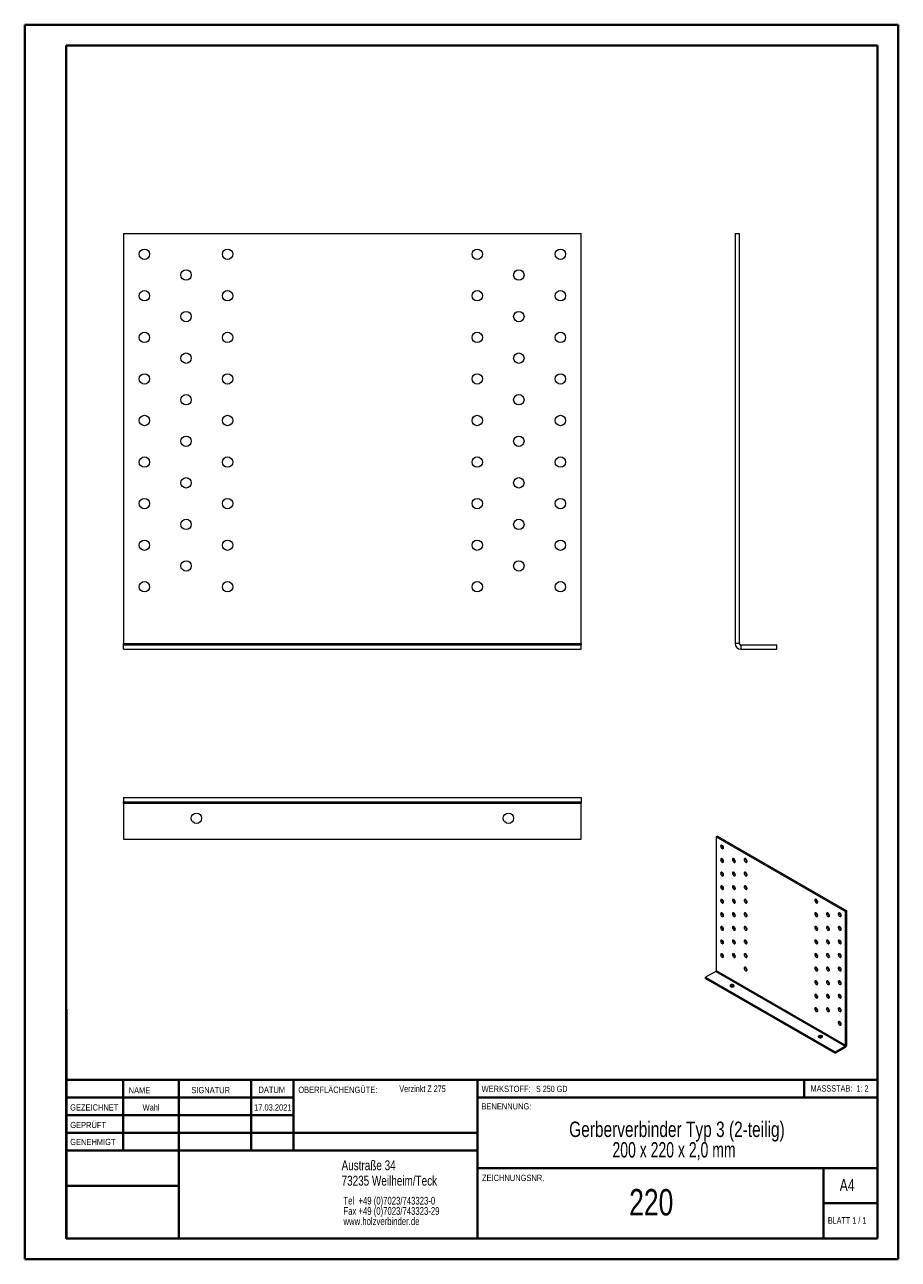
# Model space of a CAD drawing. Header units: millimetres. Extents: x 0 to 210, y 0 to 297.
import ezdxf

# ---------------------------------------------------------------- set-up
doc = ezdxf.new("R2010")
doc.units = ezdxf.units.MM
doc.styles.add('SLDTEXTSTYLE0', font='TXT', dxfattribs={"width": 0.75})
doc.styles.add('SLDTEXTSTYLE1', font='TXT', dxfattribs={"width": 0.681818})
doc.styles.add('SLDTEXTSTYLE2', font='TXT', dxfattribs={"width": 0.7})
doc.styles.add('SLDTEXTSTYLE3', font='TXT', dxfattribs={"width": 0.6875})
doc.styles.add('SLDTEXTSTYLE4', font='TXT', dxfattribs={"width": 0.680556})

# ---------------------------------------------------------------- blocks, each defined once
blk = doc.blocks.new('SW_NOTE_0')
at = {"color": 0, "linetype": 'Continuous', "lineweight": 0, "char_height": 1.8521, "attachment_point": 1, "style": 'SLDTEXTSTYLE0'}
for s, insert in [('Tel  +49 (0)7023/743323-0', (0, 2.39)), ('Fax +49 (0)7023/743323-29', (0, -0.08)), ('www.holzverbinder.de', (0, -2.55))]:
    blk.add_mtext(s, dxfattribs=dict(at, insert=insert))
blk = doc.blocks.new('SW_NOTE_1')
at = {"color": 0, "linetype": 'Continuous', "lineweight": 0, "char_height": 3.7042, "attachment_point": 2}
for s, insert, style in [('Gerberverbinder Typ 3 (2-teilig)', (36.75, 4.77), 'SLDTEXTSTYLE0'), ('200 x 220 x 2,0 mm', (36.05, -0.16), 'SLDTEXTSTYLE4')]:
    blk.add_mtext(s, dxfattribs=dict(at, insert=insert, style=style))

msp = doc.modelspace()

# ---------------------------------------------------------------- linework, layer by layer
at = {"color": 7, "linetype": 'Continuous', "lineweight": 40}
for p, q in [((0.08, 0.21), (0.08, 297.21)), ((0.08, 297.21), (210.08, 297.21)), ((210.08, 0.21), (210.08, 297.21)), ((210.08, 292.21), (210.08, 297.21)), ((10.08, 292.21), (205.08, 292.21)), ((10.08, 5.21), (10.08, 292.21)), ((205.08, 5.21), (205.08, 292.21)), ((10.11, 60.37), (10.11, 5.12)), ((205.08, 43.37), (10.11, 43.37)), ((23.71, 43.37), (23.71, 26.37)), ((37.1, 43.37), (37.1, 5.12)), ((54.51, 43.37), (54.51, 26.37)), ((64.71, 26.37), (64.71, 43.37)), ((108.91, 43.37), (108.91, 5.12)), ((187.47, 39.12), (187.47, 43.37)), ((64.71, 39.1), (10.11, 39.1)), ((205.08, 39.12), (108.91, 39.12)), ((64.71, 34.87), (10.11, 34.87)), ((108.91, 30.62), (10.11, 30.62)), ((108.91, 26.37), (10.11, 26.37)), ((108.91, 22.12), (205.08, 22.12)), ((192.08, 5.21), (192.08, 22.21)), ((37.1, 17.87), (10.11, 17.87)), ((10.11, 13.71), (10.08, 13.71)), ((205.08, 13.71), (192.08, 13.71)), ((10.11, 9.46), (10.08, 9.46)), ((10.08, 5.21), (205.08, 5.21)), ((205.08, 5.21), (180.99, 5.21)), ((0.08, 0.21), (210.08, 0.21))]:
    msp.add_line(p, q, dxfattribs=at)
at = {"color": 7, "linetype": 'Continuous', "lineweight": 15}
for p, q in [((23.86, 247), (23.86, 148.36)), ((23.86, 247), (133.86, 247)), ((133.86, 148.36), (133.86, 247)), ((170.85, 247), (170.85, 148.36)), ((170.85, 247), (171.85, 247)), ((171.85, 247), (171.85, 148.36)), ((23.86, 148.36), (133.86, 148.36)), ((23.86, 148), (23.86, 148.36)), ((23.86, 147), (23.86, 148)), ((23.86, 148), (133.86, 148)), ((23.86, 147), (133.86, 147)), ((133.86, 148.36), (133.86, 148)), ((133.86, 147), (133.86, 148)), ((171.85, 148.36), (170.85, 148.36)), ((172.22, 148), (172.22, 147)), ((172.22, 148), (180.85, 148)), ((172.22, 147), (180.85, 147)), ((180.85, 147), (180.85, 148)), ((23.86, 111.3), (133.86, 111.3)), ((23.86, 111.3), (23.86, 110.3)), ((23.86, 110.3), (133.86, 110.3)), ((23.86, 109.93), (23.86, 110.3)), ((23.86, 109.93), (133.86, 109.93)), ((23.86, 109.93), (23.86, 101.3)), ((133.86, 111.3), (133.86, 110.3)), ((133.86, 110.3), (133.86, 109.93)), ((133.86, 101.3), (133.86, 109.93)), ((23.86, 101.3), (133.86, 101.3)), ((166.59, 102.04), (166.31, 101.88)), ((166.31, 101.88), (166.31, 69.66)), ((166.31, 101.88), (197.42, 83.92)), ((166.59, 102.04), (197.71, 84.08)), ((168.01, 99.18), (168.07, 99.15)), ((168.01, 95.92), (168.07, 95.89)), ((170.84, 95.92), (170.9, 95.89)), ((173.66, 95.92), (173.73, 95.89)), ((168.01, 92.65), (168.07, 92.62)), ((170.84, 92.65), (170.9, 92.62)), ((173.66, 92.65), (173.73, 92.62)), ((168.01, 89.39), (168.07, 89.36)), ((170.84, 89.39), (170.9, 89.36)), ((173.66, 89.39), (173.73, 89.36)), ((168.01, 86.12), (168.07, 86.09)), ((170.84, 86.12), (170.9, 86.09)), ((173.66, 86.12), (173.73, 86.09)), ((190.63, 86.12), (190.7, 86.09)), ((197.71, 84.08), (197.42, 83.92)), ((197.42, 51.7), (197.42, 83.92)), ((197.71, 51.87), (197.71, 84.08)), ((168.01, 82.85), (168.07, 82.82)), ((170.84, 82.85), (170.9, 82.82)), ((173.66, 82.85), (173.73, 82.82)), ((190.63, 82.86), (190.7, 82.82)), ((193.46, 82.86), (193.53, 82.83)), ((196.29, 82.86), (196.36, 82.83)), ((168.01, 79.59), (168.07, 79.56)), ((170.84, 79.59), (170.9, 79.56)), ((173.66, 79.59), (173.73, 79.56)), ((190.63, 79.59), (190.7, 79.56)), ((193.46, 79.59), (193.53, 79.56)), ((196.29, 79.59), (196.36, 79.56)), ((168.01, 76.32), (168.07, 76.29)), ((170.84, 76.32), (170.9, 76.29)), ((173.66, 76.32), (173.73, 76.29)), ((190.63, 76.32), (190.7, 76.29)), ((193.46, 76.32), (193.53, 76.29)), ((196.29, 76.32), (196.36, 76.29)), ((168.01, 73.05), (168.07, 73.02)), ((170.84, 73.06), (170.9, 73.02)), ((173.66, 73.06), (173.73, 73.02)), ((190.63, 73.06), (190.7, 73.03)), ((193.46, 73.06), (193.53, 73.03)), ((196.29, 73.06), (196.36, 73.03)), ((166.21, 69.48), (163.76, 68.07)), ((166.21, 69.48), (197.32, 51.52)), ((166.31, 69.66), (197.42, 51.7)), ((173.66, 69.79), (173.73, 69.76)), ((190.63, 69.79), (190.7, 69.76)), ((193.46, 69.79), (193.53, 69.76)), ((196.29, 69.79), (196.36, 69.76)), ((163.76, 67.75), (163.76, 68.07)), ((163.76, 68.07), (194.88, 50.11)), ((163.76, 67.75), (194.88, 49.79)), ((190.63, 66.52), (190.7, 66.49)), ((193.46, 66.52), (193.53, 66.49)), ((196.29, 66.53), (196.36, 66.49)), ((190.63, 63.26), (190.7, 63.23)), ((193.46, 63.26), (193.53, 63.23)), ((196.29, 63.26), (196.36, 63.23)), ((190.63, 59.99), (190.7, 59.96)), ((193.46, 59.99), (193.53, 59.96)), ((196.29, 59.99), (196.36, 59.96)), ((196.29, 56.73), (196.36, 56.7)), ((194.88, 50.11), (197.32, 51.52)), ((194.88, 49.79), (197.32, 51.2)), ((197.32, 51.2), (197.32, 51.52)), ((197.71, 51.87), (197.42, 51.7)), ((194.88, 49.79), (194.88, 50.11))]:
    msp.add_line(p, q, dxfattribs=at)
at = {"color": 7, "linetype": 'Continuous', "lineweight": 0}
for p, q in [((64.71, 39.12), (10.11, 39.12)), ((23.71, 5.21), (23.71, 5.12)), ((54.51, 5.21), (54.51, 5.12))]:
    msp.add_line(p, q, dxfattribs=at)
at = {"color": 7, "linetype": 'Continuous', "lineweight": 15, "flags": 128}
for points in [[(167.72, 99.02), (167.83, 98.98), (167.92, 98.98), (168, 99.02), (168.05, 99.09), (168.08, 99.2), (168.07, 99.32), (168.03, 99.46), (167.96, 99.59), (167.88, 99.71), (167.78, 99.8), (167.67, 99.86), (167.57, 99.89), (167.48, 99.87), (167.42, 99.81), (167.38, 99.72), (167.37, 99.6), (167.4, 99.47), (167.45, 99.33), (167.53, 99.21), (167.62, 99.1), (167.72, 99.02)], [(167.72, 95.75), (167.83, 95.71), (167.92, 95.71), (168, 95.75), (168.05, 95.82), (168.08, 95.93), (168.07, 96.05), (168.03, 96.19), (167.96, 96.32), (167.88, 96.44), (167.78, 96.54), (167.67, 96.6), (167.57, 96.62), (167.48, 96.6), (167.42, 96.54), (167.38, 96.45), (167.37, 96.34), (167.4, 96.2), (167.45, 96.07), (167.53, 95.94), (167.62, 95.83), (167.72, 95.75)], [(170.55, 95.75), (170.66, 95.71), (170.75, 95.71), (170.83, 95.75), (170.88, 95.82), (170.91, 95.93), (170.9, 96.06), (170.86, 96.19), (170.79, 96.32), (170.71, 96.44), (170.61, 96.54), (170.5, 96.6), (170.4, 96.62), (170.31, 96.6), (170.25, 96.54), (170.21, 96.45), (170.2, 96.34), (170.22, 96.2), (170.28, 96.07), (170.35, 95.94), (170.45, 95.83), (170.55, 95.75)], [(173.38, 95.76), (173.49, 95.71), (173.58, 95.71), (173.66, 95.75), (173.71, 95.82), (173.73, 95.93), (173.73, 96.06), (173.69, 96.19), (173.62, 96.32), (173.53, 96.44), (173.43, 96.54), (173.33, 96.6), (173.23, 96.62), (173.14, 96.6), (173.07, 96.54), (173.04, 96.45), (173.03, 96.34), (173.05, 96.2), (173.1, 96.07), (173.18, 95.94), (173.28, 95.83), (173.38, 95.76)], [(167.72, 92.49), (167.83, 92.45), (167.92, 92.44), (168, 92.48), (168.05, 92.56), (168.08, 92.66), (168.07, 92.79), (168.03, 92.92), (167.96, 93.06), (167.88, 93.18), (167.78, 93.27), (167.67, 93.33), (167.57, 93.35), (167.48, 93.33), (167.42, 93.28), (167.38, 93.19), (167.37, 93.07), (167.4, 92.94), (167.45, 92.8), (167.53, 92.67), (167.62, 92.57), (167.72, 92.49)], [(170.55, 92.49), (170.66, 92.45), (170.75, 92.44), (170.83, 92.48), (170.88, 92.56), (170.91, 92.66), (170.9, 92.79), (170.86, 92.92), (170.79, 93.06), (170.71, 93.18), (170.61, 93.27), (170.5, 93.33), (170.4, 93.35), (170.31, 93.34), (170.25, 93.28), (170.21, 93.19), (170.2, 93.07), (170.22, 92.94), (170.28, 92.8), (170.35, 92.67), (170.45, 92.57), (170.55, 92.49)], [(173.38, 92.49), (173.49, 92.45), (173.58, 92.45), (173.66, 92.48), (173.71, 92.56), (173.73, 92.66), (173.73, 92.79), (173.69, 92.92), (173.62, 93.06), (173.53, 93.18), (173.43, 93.27), (173.33, 93.33), (173.23, 93.35), (173.14, 93.34), (173.07, 93.28), (173.04, 93.19), (173.03, 93.07), (173.05, 92.94), (173.1, 92.8), (173.18, 92.67), (173.28, 92.57), (173.38, 92.49)], [(167.72, 89.22), (167.83, 89.18), (167.92, 89.18), (168, 89.22), (168.05, 89.29), (168.08, 89.4), (168.07, 89.52), (168.03, 89.66), (167.96, 89.79), (167.88, 89.91), (167.78, 90), (167.67, 90.06), (167.57, 90.09), (167.48, 90.07), (167.42, 90.01), (167.38, 89.92), (167.37, 89.8), (167.4, 89.67), (167.45, 89.54), (167.53, 89.41), (167.62, 89.3), (167.72, 89.22)], [(170.55, 89.22), (170.66, 89.18), (170.75, 89.18), (170.83, 89.22), (170.88, 89.29), (170.91, 89.4), (170.9, 89.52), (170.86, 89.66), (170.79, 89.79), (170.71, 89.91), (170.61, 90), (170.5, 90.07), (170.4, 90.09), (170.31, 90.07), (170.25, 90.01), (170.21, 89.92), (170.2, 89.8), (170.22, 89.67), (170.28, 89.54), (170.35, 89.41), (170.45, 89.3), (170.55, 89.22)], [(173.38, 89.22), (173.49, 89.18), (173.58, 89.18), (173.66, 89.22), (173.71, 89.29), (173.73, 89.4), (173.73, 89.52), (173.69, 89.66), (173.62, 89.79), (173.53, 89.91), (173.43, 90), (173.33, 90.07), (173.23, 90.09), (173.14, 90.07), (173.07, 90.01), (173.04, 89.92), (173.03, 89.8), (173.05, 89.67), (173.1, 89.54), (173.18, 89.41), (173.28, 89.3), (173.38, 89.22)], [(167.72, 85.96), (167.83, 85.91), (167.92, 85.91), (168, 85.95), (168.05, 86.03), (168.08, 86.13), (168.07, 86.26), (168.03, 86.39), (167.96, 86.52), (167.88, 86.64), (167.78, 86.74), (167.67, 86.8), (167.57, 86.82), (167.48, 86.8), (167.42, 86.75), (167.38, 86.65), (167.37, 86.54), (167.4, 86.41), (167.45, 86.27), (167.53, 86.14), (167.62, 86.03), (167.72, 85.96)], [(170.55, 85.96), (170.66, 85.91), (170.75, 85.91), (170.83, 85.95), (170.88, 86.03), (170.91, 86.13), (170.9, 86.26), (170.86, 86.39), (170.79, 86.53), (170.71, 86.64), (170.61, 86.74), (170.5, 86.8), (170.4, 86.82), (170.31, 86.8), (170.25, 86.75), (170.21, 86.65), (170.2, 86.54), (170.22, 86.41), (170.28, 86.27), (170.35, 86.14), (170.45, 86.03), (170.55, 85.96)], [(173.38, 85.96), (173.49, 85.91), (173.58, 85.91), (173.66, 85.95), (173.71, 86.03), (173.73, 86.13), (173.73, 86.26), (173.69, 86.39), (173.62, 86.53), (173.53, 86.64), (173.43, 86.74), (173.33, 86.8), (173.23, 86.82), (173.14, 86.8), (173.07, 86.75), (173.04, 86.65), (173.03, 86.54), (173.05, 86.41), (173.1, 86.27), (173.18, 86.14), (173.28, 86.04), (173.38, 85.96)], [(190.35, 85.96), (190.46, 85.92), (190.55, 85.91), (190.63, 85.95), (190.68, 86.03), (190.7, 86.13), (190.7, 86.26), (190.66, 86.39), (190.59, 86.53), (190.51, 86.65), (190.4, 86.74), (190.3, 86.8), (190.2, 86.82), (190.11, 86.8), (190.05, 86.75), (190.01, 86.66), (190, 86.54), (190.02, 86.41), (190.08, 86.27), (190.15, 86.14), (190.25, 86.04), (190.35, 85.96)], [(167.72, 82.69), (167.83, 82.65), (167.92, 82.65), (168, 82.68), (168.05, 82.76), (168.08, 82.86), (168.07, 82.99), (168.03, 83.13), (167.96, 83.26), (167.88, 83.38), (167.78, 83.47), (167.67, 83.53), (167.57, 83.55), (167.48, 83.54), (167.42, 83.48), (167.38, 83.39), (167.37, 83.27), (167.4, 83.14), (167.45, 83), (167.53, 82.88), (167.62, 82.77), (167.72, 82.69)], [(170.55, 82.69), (170.66, 82.65), (170.75, 82.65), (170.83, 82.68), (170.88, 82.76), (170.91, 82.86), (170.9, 82.99), (170.86, 83.13), (170.79, 83.26), (170.71, 83.38), (170.61, 83.47), (170.5, 83.53), (170.4, 83.55), (170.31, 83.54), (170.25, 83.48), (170.21, 83.39), (170.2, 83.27), (170.22, 83.14), (170.28, 83), (170.35, 82.88), (170.45, 82.77), (170.55, 82.69)], [(173.38, 82.69), (173.49, 82.65), (173.58, 82.65), (173.66, 82.68), (173.71, 82.76), (173.73, 82.86), (173.73, 82.99), (173.69, 83.13), (173.62, 83.26), (173.53, 83.38), (173.43, 83.47), (173.33, 83.53), (173.23, 83.56), (173.14, 83.54), (173.07, 83.48), (173.04, 83.39), (173.03, 83.27), (173.05, 83.14), (173.1, 83), (173.18, 82.88), (173.28, 82.77), (173.38, 82.69)], [(190.35, 82.69), (190.46, 82.65), (190.55, 82.65), (190.63, 82.69), (190.68, 82.76), (190.7, 82.87), (190.7, 82.99), (190.66, 83.13), (190.59, 83.26), (190.51, 83.38), (190.4, 83.47), (190.3, 83.53), (190.2, 83.56), (190.11, 83.54), (190.05, 83.48), (190.01, 83.39), (190, 83.27), (190.02, 83.14), (190.08, 83.01), (190.15, 82.88), (190.25, 82.77), (190.35, 82.69)], [(193.18, 82.69), (193.28, 82.65), (193.38, 82.65), (193.46, 82.69), (193.51, 82.76), (193.53, 82.87), (193.52, 82.99), (193.49, 83.13), (193.42, 83.26), (193.33, 83.38), (193.23, 83.47), (193.13, 83.53), (193.03, 83.56), (192.94, 83.54), (192.87, 83.48), (192.84, 83.39), (192.83, 83.27), (192.85, 83.14), (192.9, 83.01), (192.98, 82.88), (193.08, 82.77), (193.18, 82.69)], [(196.01, 82.69), (196.11, 82.65), (196.21, 82.65), (196.28, 82.69), (196.34, 82.76), (196.36, 82.87), (196.35, 82.99), (196.31, 83.13), (196.25, 83.26), (196.16, 83.38), (196.06, 83.47), (195.96, 83.54), (195.86, 83.56), (195.77, 83.54), (195.7, 83.48), (195.66, 83.39), (195.66, 83.27), (195.68, 83.14), (195.73, 83.01), (195.81, 82.88), (195.9, 82.77), (196.01, 82.69)], [(167.72, 79.42), (167.83, 79.38), (167.92, 79.38), (168, 79.42), (168.05, 79.49), (168.08, 79.6), (168.07, 79.72), (168.03, 79.86), (167.96, 79.99), (167.88, 80.11), (167.78, 80.21), (167.67, 80.27), (167.57, 80.29), (167.48, 80.27), (167.42, 80.21), (167.38, 80.12), (167.37, 80.01), (167.4, 79.87), (167.45, 79.74), (167.53, 79.61), (167.62, 79.5), (167.72, 79.42)], [(170.55, 79.42), (170.66, 79.38), (170.75, 79.38), (170.83, 79.42), (170.88, 79.49), (170.91, 79.6), (170.9, 79.72), (170.86, 79.86), (170.79, 79.99), (170.71, 80.11), (170.61, 80.21), (170.5, 80.27), (170.4, 80.29), (170.31, 80.27), (170.25, 80.21), (170.21, 80.12), (170.2, 80.01), (170.22, 79.87), (170.28, 79.74), (170.35, 79.61), (170.45, 79.5), (170.55, 79.42)], [(173.38, 79.42), (173.49, 79.38), (173.58, 79.38), (173.66, 79.42), (173.71, 79.49), (173.73, 79.6), (173.73, 79.72), (173.69, 79.86), (173.62, 79.99), (173.53, 80.11), (173.43, 80.21), (173.33, 80.27), (173.23, 80.29), (173.14, 80.27), (173.07, 80.21), (173.04, 80.12), (173.03, 80.01), (173.05, 79.87), (173.1, 79.74), (173.18, 79.61), (173.28, 79.5), (173.38, 79.42)], [(190.35, 79.43), (190.46, 79.38), (190.55, 79.38), (190.63, 79.42), (190.68, 79.5), (190.7, 79.6), (190.7, 79.73), (190.66, 79.86), (190.59, 79.99), (190.51, 80.11), (190.4, 80.21), (190.3, 80.27), (190.2, 80.29), (190.11, 80.27), (190.05, 80.22), (190.01, 80.12), (190, 80.01), (190.02, 79.88), (190.08, 79.74), (190.15, 79.61), (190.25, 79.5), (190.35, 79.43)], [(193.18, 79.43), (193.28, 79.38), (193.38, 79.38), (193.46, 79.42), (193.51, 79.5), (193.53, 79.6), (193.52, 79.73), (193.49, 79.86), (193.42, 79.99), (193.33, 80.11), (193.23, 80.21), (193.13, 80.27), (193.03, 80.29), (192.94, 80.27), (192.87, 80.22), (192.84, 80.12), (192.83, 80.01), (192.85, 79.88), (192.9, 79.74), (192.98, 79.61), (193.08, 79.5), (193.18, 79.43)], [(196.01, 79.43), (196.11, 79.38), (196.21, 79.38), (196.28, 79.42), (196.34, 79.5), (196.36, 79.6), (196.35, 79.73), (196.31, 79.86), (196.25, 80), (196.16, 80.11), (196.06, 80.21), (195.96, 80.27), (195.86, 80.29), (195.77, 80.27), (195.7, 80.22), (195.66, 80.12), (195.66, 80.01), (195.68, 79.88), (195.73, 79.74), (195.81, 79.61), (195.9, 79.5), (196.01, 79.43)], [(167.72, 76.16), (167.83, 76.12), (167.92, 76.11), (168, 76.15), (168.05, 76.23), (168.08, 76.33), (168.07, 76.46), (168.03, 76.59), (167.96, 76.73), (167.88, 76.85), (167.78, 76.94), (167.67, 77), (167.57, 77.02), (167.48, 77), (167.42, 76.95), (167.38, 76.86), (167.37, 76.74), (167.4, 76.61), (167.45, 76.47), (167.53, 76.34), (167.62, 76.24), (167.72, 76.16)], [(170.55, 76.16), (170.66, 76.12), (170.75, 76.11), (170.83, 76.15), (170.88, 76.23), (170.91, 76.33), (170.9, 76.46), (170.86, 76.59), (170.79, 76.73), (170.71, 76.85), (170.61, 76.94), (170.5, 77), (170.4, 77.02), (170.31, 77), (170.25, 76.95), (170.21, 76.86), (170.2, 76.74), (170.22, 76.61), (170.28, 76.47), (170.35, 76.34), (170.45, 76.24), (170.55, 76.16)], [(173.38, 76.16), (173.49, 76.12), (173.58, 76.11), (173.66, 76.15), (173.71, 76.23), (173.73, 76.33), (173.73, 76.46), (173.69, 76.59), (173.62, 76.73), (173.53, 76.85), (173.43, 76.94), (173.33, 77), (173.23, 77.02), (173.14, 77), (173.07, 76.95), (173.04, 76.86), (173.03, 76.74), (173.05, 76.61), (173.1, 76.47), (173.18, 76.34), (173.28, 76.24), (173.38, 76.16)], [(190.35, 76.16), (190.46, 76.12), (190.55, 76.12), (190.63, 76.15), (190.68, 76.23), (190.7, 76.33), (190.7, 76.46), (190.66, 76.6), (190.59, 76.73), (190.51, 76.85), (190.4, 76.94), (190.3, 77), (190.2, 77.02), (190.11, 77.01), (190.05, 76.95), (190.01, 76.86), (190, 76.74), (190.02, 76.61), (190.08, 76.47), (190.15, 76.35), (190.25, 76.24), (190.35, 76.16)], [(193.18, 76.16), (193.28, 76.12), (193.38, 76.12), (193.46, 76.15), (193.51, 76.23), (193.53, 76.33), (193.52, 76.46), (193.49, 76.6), (193.42, 76.73), (193.33, 76.85), (193.23, 76.94), (193.13, 77), (193.03, 77.02), (192.94, 77.01), (192.87, 76.95), (192.84, 76.86), (192.83, 76.74), (192.85, 76.61), (192.9, 76.47), (192.98, 76.35), (193.08, 76.24), (193.18, 76.16)], [(196.01, 76.16), (196.11, 76.12), (196.21, 76.12), (196.28, 76.15), (196.34, 76.23), (196.36, 76.33), (196.35, 76.46), (196.31, 76.6), (196.25, 76.73), (196.16, 76.85), (196.06, 76.94), (195.96, 77), (195.86, 77.03), (195.77, 77.01), (195.7, 76.95), (195.66, 76.86), (195.66, 76.74), (195.68, 76.61), (195.73, 76.47), (195.81, 76.35), (195.9, 76.24), (196.01, 76.16)], [(167.72, 72.89), (167.83, 72.85), (167.92, 72.85), (168, 72.89), (168.05, 72.96), (168.08, 73.07), (168.07, 73.19), (168.03, 73.33), (167.96, 73.46), (167.88, 73.58), (167.78, 73.67), (167.67, 73.73), (167.57, 73.76), (167.48, 73.74), (167.42, 73.68), (167.38, 73.59), (167.37, 73.47), (167.4, 73.34), (167.45, 73.2), (167.53, 73.08), (167.62, 72.97), (167.72, 72.89)], [(170.55, 72.89), (170.66, 72.85), (170.75, 72.85), (170.83, 72.89), (170.88, 72.96), (170.91, 73.07), (170.9, 73.19), (170.86, 73.33), (170.79, 73.46), (170.71, 73.58), (170.61, 73.67), (170.5, 73.73), (170.4, 73.76), (170.31, 73.74), (170.25, 73.68), (170.21, 73.59), (170.2, 73.47), (170.22, 73.34), (170.28, 73.21), (170.35, 73.08), (170.45, 72.97), (170.55, 72.89)], [(173.38, 72.89), (173.49, 72.85), (173.58, 72.85), (173.66, 72.89), (173.71, 72.96), (173.73, 73.07), (173.73, 73.19), (173.69, 73.33), (173.62, 73.46), (173.53, 73.58), (173.43, 73.67), (173.33, 73.73), (173.23, 73.76), (173.14, 73.74), (173.07, 73.68), (173.04, 73.59), (173.03, 73.47), (173.05, 73.34), (173.1, 73.21), (173.18, 73.08), (173.28, 72.97), (173.38, 72.89)], [(190.35, 72.89), (190.46, 72.85), (190.55, 72.85), (190.63, 72.89), (190.68, 72.96), (190.7, 73.07), (190.7, 73.19), (190.66, 73.33), (190.59, 73.46), (190.51, 73.58), (190.4, 73.68), (190.3, 73.74), (190.2, 73.76), (190.11, 73.74), (190.05, 73.68), (190.01, 73.59), (190, 73.47), (190.02, 73.34), (190.08, 73.21), (190.15, 73.08), (190.25, 72.97), (190.35, 72.89)], [(193.18, 72.89), (193.28, 72.85), (193.38, 72.85), (193.46, 72.89), (193.51, 72.96), (193.53, 73.07), (193.52, 73.19), (193.49, 73.33), (193.42, 73.46), (193.33, 73.58), (193.23, 73.68), (193.13, 73.74), (193.03, 73.76), (192.94, 73.74), (192.87, 73.68), (192.84, 73.59), (192.83, 73.48), (192.85, 73.34), (192.9, 73.21), (192.98, 73.08), (193.08, 72.97), (193.18, 72.89)], [(196.01, 72.89), (196.11, 72.85), (196.21, 72.85), (196.28, 72.89), (196.34, 72.96), (196.36, 73.07), (196.35, 73.19), (196.31, 73.33), (196.25, 73.46), (196.16, 73.58), (196.06, 73.68), (195.96, 73.74), (195.86, 73.76), (195.77, 73.74), (195.7, 73.68), (195.66, 73.59), (195.66, 73.48), (195.68, 73.34), (195.73, 73.21), (195.81, 73.08), (195.9, 72.97), (196.01, 72.89)], [(173.38, 69.63), (173.49, 69.58), (173.58, 69.58), (173.66, 69.62), (173.71, 69.7), (173.73, 69.8), (173.73, 69.93), (173.69, 70.06), (173.62, 70.19), (173.53, 70.31), (173.43, 70.41), (173.33, 70.47), (173.23, 70.49), (173.14, 70.47), (173.07, 70.42), (173.04, 70.32), (173.03, 70.21), (173.05, 70.08), (173.1, 69.94), (173.18, 69.81), (173.28, 69.7), (173.38, 69.63)], [(190.35, 69.63), (190.46, 69.59), (190.55, 69.58), (190.63, 69.62), (190.68, 69.7), (190.7, 69.8), (190.7, 69.93), (190.66, 70.06), (190.59, 70.2), (190.51, 70.32), (190.4, 70.41), (190.3, 70.47), (190.2, 70.49), (190.11, 70.47), (190.05, 70.42), (190.01, 70.33), (190, 70.21), (190.02, 70.08), (190.08, 69.94), (190.15, 69.81), (190.25, 69.71), (190.35, 69.63)], [(193.18, 69.63), (193.28, 69.59), (193.38, 69.58), (193.46, 69.62), (193.51, 69.7), (193.53, 69.8), (193.52, 69.93), (193.49, 70.06), (193.42, 70.2), (193.33, 70.32), (193.23, 70.41), (193.13, 70.47), (193.03, 70.49), (192.94, 70.47), (192.87, 70.42), (192.84, 70.33), (192.83, 70.21), (192.85, 70.08), (192.9, 69.94), (192.98, 69.81), (193.08, 69.71), (193.18, 69.63)], [(196.01, 69.63), (196.11, 69.59), (196.21, 69.58), (196.28, 69.62), (196.34, 69.7), (196.36, 69.8), (196.35, 69.93), (196.31, 70.06), (196.25, 70.2), (196.16, 70.32), (196.06, 70.41), (195.96, 70.47), (195.86, 70.49), (195.77, 70.47), (195.7, 70.42), (195.66, 70.33), (195.66, 70.21), (195.68, 70.08), (195.73, 69.94), (195.81, 69.81), (195.9, 69.71), (196.01, 69.63)], [(169.77, 66.24), (169.69, 66.17), (169.64, 66.09), (169.63, 66), (169.67, 65.92), (169.75, 65.84), (169.86, 65.79), (170, 65.75), (170.15, 65.74), (170.29, 65.76), (170.43, 65.8), (170.53, 65.86), (170.6, 65.94), (170.63, 66.02), (170.61, 66.11), (170.55, 66.19), (170.45, 66.25), (170.33, 66.3), (170.18, 66.32), (170.04, 66.32), (169.89, 66.29), (169.77, 66.24)], [(190.35, 66.36), (190.46, 66.32), (190.55, 66.32), (190.63, 66.36), (190.68, 66.43), (190.7, 66.54), (190.7, 66.66), (190.66, 66.8), (190.59, 66.93), (190.51, 67.05), (190.4, 67.14), (190.3, 67.2), (190.2, 67.23), (190.11, 67.21), (190.05, 67.15), (190.01, 67.06), (190, 66.94), (190.02, 66.81), (190.08, 66.67), (190.15, 66.55), (190.25, 66.44), (190.35, 66.36)], [(193.18, 66.36), (193.28, 66.32), (193.38, 66.32), (193.46, 66.36), (193.51, 66.43), (193.53, 66.54), (193.52, 66.66), (193.49, 66.8), (193.42, 66.93), (193.33, 67.05), (193.23, 67.14), (193.13, 67.2), (193.03, 67.23), (192.94, 67.21), (192.87, 67.15), (192.84, 67.06), (192.83, 66.94), (192.85, 66.81), (192.9, 66.67), (192.98, 66.55), (193.08, 66.44), (193.18, 66.36)], [(196.01, 66.36), (196.11, 66.32), (196.21, 66.32), (196.28, 66.36), (196.34, 66.43), (196.36, 66.54), (196.35, 66.66), (196.31, 66.8), (196.25, 66.93), (196.16, 67.05), (196.06, 67.14), (195.96, 67.2), (195.86, 67.23), (195.77, 67.21), (195.7, 67.15), (195.66, 67.06), (195.66, 66.94), (195.68, 66.81), (195.73, 66.68), (195.81, 66.55), (195.9, 66.44), (196.01, 66.36)], [(190.35, 63.1), (190.46, 63.05), (190.55, 63.05), (190.63, 63.09), (190.68, 63.16), (190.7, 63.27), (190.7, 63.4), (190.66, 63.53), (190.59, 63.66), (190.51, 63.78), (190.4, 63.88), (190.3, 63.94), (190.2, 63.96), (190.11, 63.94), (190.05, 63.88), (190.01, 63.79), (190, 63.68), (190.02, 63.54), (190.08, 63.41), (190.15, 63.28), (190.25, 63.17), (190.35, 63.1)], [(193.18, 63.1), (193.28, 63.05), (193.38, 63.05), (193.46, 63.09), (193.51, 63.16), (193.53, 63.27), (193.52, 63.4), (193.49, 63.53), (193.42, 63.66), (193.33, 63.78), (193.23, 63.88), (193.13, 63.94), (193.03, 63.96), (192.94, 63.94), (192.87, 63.88), (192.84, 63.79), (192.83, 63.68), (192.85, 63.54), (192.9, 63.41), (192.98, 63.28), (193.08, 63.17), (193.18, 63.1)], [(196.01, 63.1), (196.11, 63.05), (196.21, 63.05), (196.28, 63.09), (196.34, 63.16), (196.36, 63.27), (196.35, 63.4), (196.31, 63.53), (196.25, 63.66), (196.16, 63.78), (196.06, 63.88), (195.96, 63.94), (195.86, 63.96), (195.77, 63.94), (195.7, 63.88), (195.66, 63.79), (195.66, 63.68), (195.68, 63.54), (195.73, 63.41), (195.81, 63.28), (195.9, 63.17), (196.01, 63.1)], [(190.35, 59.83), (190.46, 59.79), (190.55, 59.78), (190.63, 59.82), (190.68, 59.9), (190.7, 60), (190.7, 60.13), (190.66, 60.26), (190.59, 60.4), (190.51, 60.52), (190.4, 60.61), (190.3, 60.67), (190.2, 60.69), (190.11, 60.68), (190.05, 60.62), (190.01, 60.53), (190, 60.41), (190.02, 60.28), (190.08, 60.14), (190.15, 60.01), (190.25, 59.91), (190.35, 59.83)], [(193.18, 59.83), (193.28, 59.79), (193.38, 59.79), (193.46, 59.82), (193.51, 59.9), (193.53, 60), (193.52, 60.13), (193.49, 60.26), (193.42, 60.4), (193.33, 60.52), (193.23, 60.61), (193.13, 60.67), (193.03, 60.69), (192.94, 60.68), (192.87, 60.62), (192.84, 60.53), (192.83, 60.41), (192.85, 60.28), (192.9, 60.14), (192.98, 60.02), (193.08, 59.91), (193.18, 59.83)], [(196.01, 59.83), (196.11, 59.79), (196.21, 59.79), (196.28, 59.82), (196.34, 59.9), (196.36, 60), (196.35, 60.13), (196.31, 60.27), (196.25, 60.4), (196.16, 60.52), (196.06, 60.61), (195.96, 60.67), (195.86, 60.69), (195.77, 60.68), (195.7, 60.62), (195.66, 60.53), (195.66, 60.41), (195.68, 60.28), (195.73, 60.14), (195.81, 60.02), (195.9, 59.91), (196.01, 59.83)], [(196.01, 56.56), (196.11, 56.52), (196.21, 56.52), (196.28, 56.56), (196.34, 56.63), (196.36, 56.74), (196.35, 56.86), (196.31, 57), (196.25, 57.13), (196.16, 57.25), (196.06, 57.34), (195.96, 57.41), (195.86, 57.43), (195.77, 57.41), (195.7, 57.35), (195.66, 57.26), (195.66, 57.14), (195.68, 57.01), (195.73, 56.88), (195.81, 56.75), (195.9, 56.64), (196.01, 56.56)], [(190.99, 53.99), (190.9, 53.92), (190.85, 53.84), (190.84, 53.75), (190.88, 53.67), (190.96, 53.6), (191.08, 53.54), (191.21, 53.51), (191.36, 53.5), (191.51, 53.51), (191.64, 53.55), (191.74, 53.62), (191.81, 53.69), (191.84, 53.78), (191.82, 53.86), (191.76, 53.94), (191.67, 54.01), (191.54, 54.05), (191.4, 54.07), (191.25, 54.07), (191.11, 54.04), (190.99, 53.99)]]:
    msp.add_lwpolyline(points, dxfattribs=at)
at = {"color": 7, "linetype": 'Continuous', "lineweight": 15}
for centre in [(28.86, 242), (48.86, 242), (108.86, 242), (128.86, 242), (38.86, 237), (118.86, 237), (28.86, 232), (48.86, 232), (108.86, 232), (128.86, 232), (38.86, 227), (118.86, 227), (28.86, 222), (48.86, 222), (108.86, 222), (128.86, 222), (38.86, 217), (118.86, 217), (28.86, 212), (48.86, 212), (108.86, 212), (128.86, 212), (38.86, 207), (118.86, 207), (28.86, 202), (48.86, 202), (108.86, 202), (128.86, 202), (38.86, 197), (118.86, 197), (28.86, 192), (48.86, 192), (108.86, 192), (128.86, 192), (38.86, 187), (118.86, 187), (28.86, 182), (48.86, 182), (108.86, 182), (128.86, 182), (38.86, 177), (118.86, 177), (28.86, 172), (48.86, 172), (108.86, 172), (128.86, 172), (38.86, 167), (118.86, 167), (28.86, 162), (48.86, 162), (108.86, 162), (128.86, 162), (41.36, 106.3), (116.36, 106.3)]:
    msp.add_circle(centre, 1.25, dxfattribs=at)
for centre, radius, start, end in [((172.22, 148.36), 1.37, 180, 270), ((172.22, 148.36), 0.368, 180, 270), ((168.38, 99.81), 0.727, 175.0876, 238.805), ((168.38, 96.54), 0.727, 175.0876, 238.805), ((171.21, 96.54), 0.727, 175.0876, 238.805), ((174.04, 96.54), 0.727, 175.0876, 238.805), ((168.38, 93.27), 0.727, 175.0876, 238.805), ((171.21, 93.27), 0.727, 175.0876, 238.805), ((174.04, 93.27), 0.727, 175.0876, 238.805), ((168.38, 90.01), 0.727, 175.0876, 238.805), ((171.21, 90.01), 0.727, 175.0876, 238.805), ((174.04, 90.01), 0.727, 175.0876, 238.805), ((168.38, 86.74), 0.727, 175.0876, 238.805), ((171.21, 86.74), 0.727, 175.0876, 238.805), ((174.04, 86.74), 0.727, 175.0876, 238.805), ((191.01, 86.74), 0.727, 175.0876, 238.805), ((168.38, 83.47), 0.727, 175.0876, 238.805), ((171.21, 83.48), 0.727, 175.0876, 238.805), ((174.04, 83.48), 0.727, 175.0876, 238.805), ((191.01, 83.48), 0.727, 175.0876, 238.805), ((193.84, 83.48), 0.727, 175.0876, 238.805), ((196.67, 83.48), 0.727, 175.0876, 238.805), ((168.38, 80.21), 0.727, 175.0876, 238.805), ((171.21, 80.21), 0.727, 175.0876, 238.805), ((174.04, 80.21), 0.727, 175.0876, 238.805), ((191.01, 80.21), 0.727, 175.0876, 238.805), ((193.84, 80.21), 0.727, 175.0876, 238.805), ((196.67, 80.21), 0.727, 175.0876, 238.805), ((168.38, 76.94), 0.727, 175.0876, 238.805), ((171.21, 76.94), 0.727, 175.0876, 238.805), ((174.04, 76.94), 0.727, 175.0876, 238.805), ((191.01, 76.94), 0.727, 175.0876, 238.805), ((193.84, 76.94), 0.727, 175.0876, 238.805), ((196.67, 76.95), 0.727, 175.0876, 238.805), ((168.38, 73.68), 0.727, 175.0876, 238.805), ((171.21, 73.68), 0.727, 175.0876, 238.805), ((174.04, 73.68), 0.727, 175.0876, 238.805), ((191.01, 73.68), 0.727, 175.0876, 238.805), ((193.84, 73.68), 0.727, 175.0876, 238.805), ((196.67, 73.68), 0.727, 175.0876, 238.805), ((166.08, 69.67), 0.226, 302.6055, 357.3945), ((174.04, 70.41), 0.727, 175.0876, 238.805), ((191.01, 70.41), 0.727, 175.0876, 238.805), ((193.84, 70.41), 0.727, 175.0876, 238.805), ((196.67, 70.41), 0.727, 175.0876, 238.805), ((170.13, 65.29), 0.713, 54.6767, 125.3233), ((191.01, 67.15), 0.727, 175.0876, 238.805), ((193.84, 67.15), 0.727, 175.0876, 238.805), ((196.67, 67.15), 0.727, 175.0876, 238.805), ((191.01, 63.88), 0.727, 175.0876, 238.805), ((193.84, 63.88), 0.727, 175.0876, 238.805), ((196.67, 63.88), 0.727, 175.0876, 238.805), ((191.01, 60.61), 0.727, 175.0876, 238.805), ((193.84, 60.61), 0.727, 175.0876, 238.805), ((196.67, 60.61), 0.727, 175.0876, 238.805), ((196.67, 57.35), 0.727, 175.0876, 238.805), ((191.34, 53.04), 0.713, 54.6767, 125.3233), ((196.87, 51.9), 0.841, 302.6055, 357.3945), ((197.2, 51.71), 0.226, 302.6055, 357.3945)]:
    msp.add_arc(centre, radius, start, end, dxfattribs=at)

# ---------------------------------------------------------------- block references
at = {"color": 7, "linetype": 'Continuous', "lineweight": 0}
for name, p in [('SW_NOTE_1', (120.12, 28.57)), ('SW_NOTE_0', (76.7, 12.85))]:
    msp.add_blockref(name, p, dxfattribs=at)

# ---------------------------------------------------------------- texts
for s, insert, char_height, attachment_point, style in [('NAME', (25.07, 41.62), 1.5, 1, 'SLDTEXTSTYLE0'), ('SIGNATUR', (40.14, 41.68), 1.5, 1, 'SLDTEXTSTYLE0'), ('DATUM', (56.28, 41.74), 1.5, 1, 'SLDTEXTSTYLE0'), ('OBERFLÄCHENGÜTE:', (65.86, 41.74), 1.5, 1, 'SLDTEXTSTYLE0'), ('Verzinkt Z 275', (90.14, 42.03), 1.5875, 1, 'SLDTEXTSTYLE0'), ('WERKSTOFF:', (109.91, 41.96), 1.5, 1, 'SLDTEXTSTYLE0'), ('S 250 GD', (122.99, 41.96), 1.5, 1, 'SLDTEXTSTYLE3'), ('MASSSTAB:  1: 2', (188.99, 42.07), 1.5, 1, 'SLDTEXTSTYLE2'), ('GEZEICHNET', (11, 37.51), 1.5, 1, 'SLDTEXTSTYLE0'), ('Wahl', (30.46, 37.5), 1.499, 2, 'SLDTEXTSTYLE0'), ('17.03.2021', (59.72, 37.5), 1.499, 2, 'SLDTEXTSTYLE0'), ('BENENNUNG:', (109.88, 37.77), 1.5, 1, 'SLDTEXTSTYLE0'), ('GEPRÜFT', (11.03, 33.28), 1.5, 1, 'SLDTEXTSTYLE0'), ('GENEHMIGT', (11.02, 29.19), 1.5, 1, 'SLDTEXTSTYLE0'), ('Austraße 34', (76.25, 24.02), 2.3813, 1, 'SLDTEXTSTYLE0'), ('73235 Weilheim/Teck', (76.25, 20.32), 2.3813, 1, 'SLDTEXTSTYLE0'), ('ZEICHNUNGSNR.', (110, 20.55), 1.5, 1, 'SLDTEXTSTYLE0'), ('A4', (196, 19.52), 2.91, 1, 'SLDTEXTSTYLE0'), ('220', (150.69, 17.12), 6.35, 2, 'SLDTEXTSTYLE0'), ('BLATT 1 / 1', (193.16, 10.36), 1.5875, 1, 'SLDTEXTSTYLE1')]:
    msp.add_mtext(s, dxfattribs=dict(at, insert=insert, char_height=char_height, attachment_point=attachment_point, style=style))

doc.saveas('drawing.dxf')
